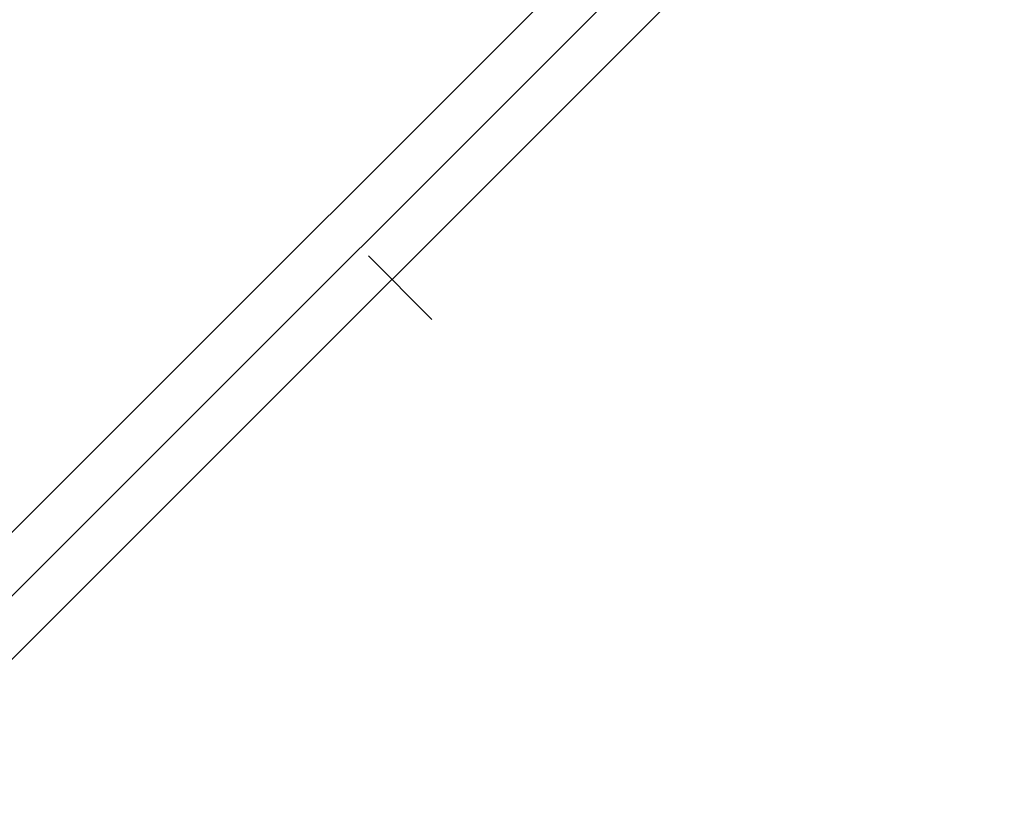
# Model space of a CAD drawing. Header units: millimetres. Extents: x -1030 to 192, y -442 to 180.
# Tile 20 of 256: x -992 to -975, y -441 to -428. Entities that reach past the tile are written whole.
import ezdxf

# ---------------------------------------------------------------- set-up
doc = ezdxf.new("R2010")
doc.units = ezdxf.units.MM
doc.header["$MEASUREMENT"] = 0
doc.layers.add('OVIDIO 120x60x72h', color=7, linetype='Continuous')

msp = doc.modelspace()

# ---------------------------------------------------------------- linework, layer by layer
at = {"layer": 'OVIDIO 120x60x72h', "extrusion": (0.2028516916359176, 0.1089792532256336, 0.9731262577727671)}
for points in [[(96.8647101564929, 1070.910786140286), (96.8647101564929, 1231.566630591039)], [(96.8647101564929, 1231.566630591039), (96.8647101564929, 1070.910786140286)]]:
    msp.add_lwpolyline(points, dxfattribs=at)
at = {"layer": 'OVIDIO 120x60x72h', "extrusion": (0.2028516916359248, 0.1089792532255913, 0.9731262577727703)}
msp.add_lwpolyline([(96.56924016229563, 1231.566630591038), (96.56924016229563, 1070.910786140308)], dxfattribs=at)
at = {"layer": 'OVIDIO 120x60x72h', "extrusion": (0.2028516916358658, 0.1089792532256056, 0.973126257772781)}
for points in [[(96.27377016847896, 1231.566630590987), (96.27377016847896, 1070.910786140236)], [(96.27377016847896, 1070.910786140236), (96.27377016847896, 1231.566630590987)]]:
    msp.add_lwpolyline(points, dxfattribs=at)
at = {"layer": 'OVIDIO 120x60x72h', "extrusion": (-0.2655604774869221, 0.8811853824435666, 0.3911393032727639)}
for points in [[(1087.22194817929, 742.6103258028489), (1040.901648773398, 682.4920302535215)], [(1040.901648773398, 682.4920302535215), (1087.22194817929, 742.6103258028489)]]:
    msp.add_lwpolyline(points, dxfattribs=at)
at = {"layer": 'OVIDIO 120x60x72h', "extrusion": (-0.2655070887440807, 0.881208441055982, 0.3911235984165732)}
for points in [[(1040.870750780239, 683.9525481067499), (1086.490486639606, 743.1726723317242)], [(1086.490486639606, 743.1726723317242), (1040.870750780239, 683.9525481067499)]]:
    msp.add_lwpolyline(points, dxfattribs=at)
at = {"layer": 'OVIDIO 120x60x72h', "extrusion": (-0.0004054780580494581, -0.0004054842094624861, 0.9999998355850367)}
for points in [[(-977.49876482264, -422.626192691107), (-995.170361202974, -440.2980542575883)], [(-995.170361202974, -440.2980542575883), (-977.49876482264, -422.626192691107)]]:
    msp.add_lwpolyline(points, dxfattribs=at)
at = {"layer": 'OVIDIO 120x60x72h'}
msp.add_lwpolyline([(-976.9828393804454, -423.1712338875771), (-994.6529500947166, -440.8413446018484)], dxfattribs=at)
at = {"layer": 'OVIDIO 120x60x72h', "extrusion": (-8.002787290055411e-07, -8.002763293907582e-07, 0.9999999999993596)}
for points in [[(-976.4526036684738, -423.7014126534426), (-994.1211257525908, -441.3698817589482)], [(-994.1211257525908, -441.3698817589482), (-976.4526036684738, -423.7014126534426)]]:
    msp.add_lwpolyline(points, dxfattribs=at)
at = {"layer": 'OVIDIO 120x60x72h', "extrusion": (0, 1, 0)}
for points in [[(419.1110923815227, 757.0783026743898), (1003.790552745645, 757.0783026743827)], [(1003.790552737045, 755.5783021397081), (419.1110923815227, 755.5783024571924)], [(1003.790552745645, 757.0783026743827), (419.1110923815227, 757.0783026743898)], [(419.1110923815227, 755.5783024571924), (1003.790552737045, 755.5783021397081)], [(1003.791935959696, 755.1931791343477), (419.1110923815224, 755.1931791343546)], [(1003.411021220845, 753.2894482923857), (419.1110923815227, 753.2894482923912)], [(419.1110923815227, 753.2894482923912), (1003.411021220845, 753.2894482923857)], [(1003.790552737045, 755.5378085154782), (419.1110923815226, 755.5378085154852)]]:
    msp.add_lwpolyline(points, dxfattribs=at)
at = {"layer": 'OVIDIO 120x60x72h', "extrusion": (-7.538766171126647e-07, 0.9999999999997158, 0)}
for points in [[(419.1114158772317, 754.6319700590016), (1003.41134471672, 754.6310890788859)], [(1003.41134471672, 754.6310890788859), (419.1114158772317, 754.6319700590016)]]:
    msp.add_lwpolyline(points, dxfattribs=at)
at = {"layer": 'OVIDIO 120x60x72h', "extrusion": (-0.01521891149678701, 0.01521891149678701, 0.9997683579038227)}
msp.add_lwpolyline([(-985.6965947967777, -432.1992715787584), (-984.6358172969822, -433.2598033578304)], dxfattribs=at)

doc.saveas('drawing.dxf')
